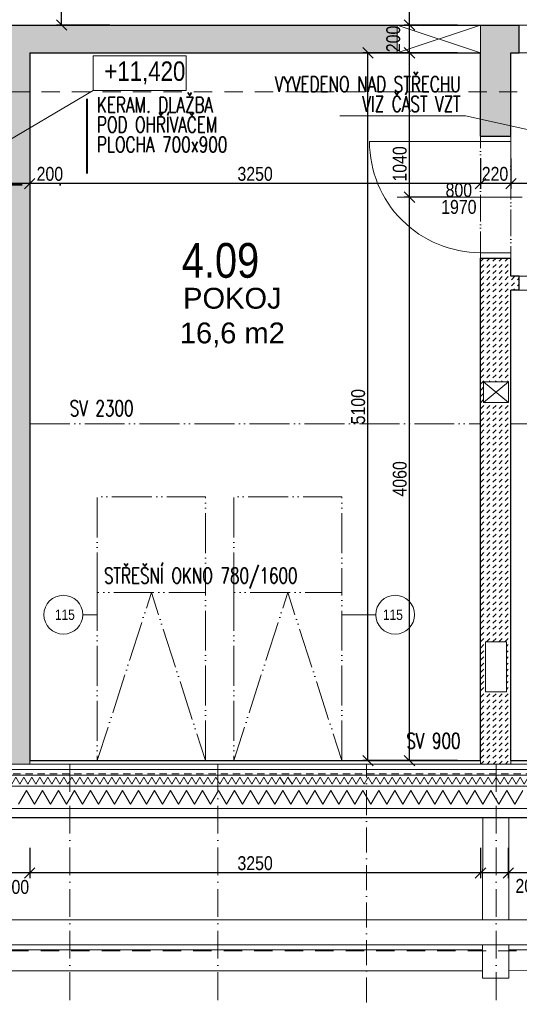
# Model space of a CAD drawing. Header units: millimetres. Extents: x -300958 to -108039, y 30118 to 292543.
# Tile 216 of 256: x -224295 to -220692, y 160949 to 168044. Entities that reach past the tile are written whole.
import ezdxf
from ezdxf.enums import TextEntityAlignment as Align

# ---------------------------------------------------------------- set-up
doc = ezdxf.new("R2010")
doc.units = ezdxf.units.MM
doc.header["$MEASUREMENT"] = 0
for name, pattern in [('ACAD_ISO05W100', [33, 24, -3, 0, -3, 0, -3]), ('ACAD_ISO10W100', [18, 12, -3, 0, -3]), ('CERCHOVANA1', [6, 4, -1, 0, -1]), ('DGN Style 2', [879.857395, 527.914437, -351.942958]), ('DGN Style 4', [1094.119168, 546.717885, -273.358943, 0.683397, -273.358943])]:
    doc.linetypes.add(name, pattern=pattern)
doc.layers.get('0').update_dxf_attribs({"lineweight": 13})
doc.layers.get('Defpoints').update_dxf_attribs({"color": 3, "lineweight": 13})
for name, color, linetype, lineweight in [('A_Krokev', 134, 'CERCHOVANA1', 9), ('A_Pozednice', 102, 'Continuous', 9), ('A_Vazné trámy', 52, 'Continuous', 9), ('A_Vodorovné prvky krovu', 133, 'Continuous', 9), ('dims', 7, 'Continuous', 9), ('dvere', 7, 'Continuous', 9), ('Materiály', 1, 'Continuous', 13), ('navrh', 1, 'Continuous', 9), ('popis', 7, 'Continuous', 9), ('PSV', 7, 'Continuous', 13), ('rez', 7, 'Continuous', 13), ('STAVEBNÍ ÚPRAVY', 7, 'Continuous', 13), ('tenka', 7, 'Continuous', 13), ('texts', 3, 'Continuous', 30), ('výškové kóty', 7, 'Continuous', 13), ('walls pod', 7, 'Continuous', 13), ('zařizovací předměty', 7, 'Continuous', 9)]:
    doc.layers.add(name, color=color, linetype=linetype, lineweight=lineweight)
doc.styles.add('GENERATED_STYLE_8', font='arial.ttf')
doc.styles.get("Standard").update_dxf_attribs({"font": 'txt.shx'})
doc.styles.add('STYLE-0', font='ARIALN.TTF')
doc.styles.add('Style-Arial', font='arial.ttf')
doc.dimstyles.new('arch', dxfattribs={"dimscale": 50, "dimtxt": 2.5, "dimasz": 2.5, "dimexe": 1.25, "dimexo": 0.9, "dimtad": 1, "dimdec": 0, "dimtxsty": 'STYLE-0', "dimblk": 'ARCHTICK', "dimcen": 2.5, "dimadec": 0, "dimazin": 0, "dimtfac": 1, "dimtdec": 0, "dimtmove": 2, "dimatfit": 3, "dimldrblk": 'ARCHTICK', "dimfxl": 0, "dimarcsym": 0})

# ---------------------------------------------------------------- blocks, each defined once
blk = doc.blocks.new('_ArchTick')
at = {"color": 0, "linetype": 'ByBlock', "flags": 128}
blk.add_lwpolyline([(-0.5, -0.5), (0.5, 0.5)], dxfattribs=at)
blk = doc.blocks.new('*D455')
at = {"layer": 'Defpoints', "color": 0, "linetype": 'Continuous'}
for p in [(-220772.6, 162152.4), (-217222.2, 162152.4), (-220772.6, 161895.6)]:
    blk.add_point(p, dxfattribs=at)
at = {"layer": 'dims', "color": 0, "linetype": 'Continuous', "lineweight": -2}
for p, q in [((-220772.6, 162077.4), (-220772.6, 161858.1)), ((-217222.2, 162077.4), (-217222.2, 161858.1)), ((-217222.2, 161895.6), (-220772.6, 161895.6))]:
    blk.add_line(p, q, dxfattribs=at)
at = {"layer": 'dims', "color": 0, "linetype": 'Continuous', "lineweight": -2, "xscale": 75, "yscale": 75, "zscale": 75, "rotation": 180}
blk.add_blockref('_ArchTick', (-220772.6, 161895.6), dxfattribs=at)
at = {"layer": 'dims', "color": 0, "linetype": 'Continuous', "lineweight": -2, "xscale": 75, "yscale": 75, "zscale": 75}
blk.add_blockref('_ArchTick', (-217222.2, 161895.6), dxfattribs=at)
at = {"layer": 'dims', "color": 0, "linetype": 'Continuous', "insert": (-219233, 161965.4), "char_height": 100, "attachment_point": 5, "style": 'STYLE-0'}
blk.add_mtext('3550', dxfattribs=at)
blk = doc.blocks.new('*D456')
at = {"layer": 'Defpoints', "color": 0, "linetype": 'Continuous'}
for p in [(-224422.6, 162152.4), (-224222.6, 162152.4), (-224422.6, 161895.6)]:
    blk.add_point(p, dxfattribs=at)
at = {"layer": 'dims', "color": 0, "linetype": 'Continuous', "lineweight": -2}
for p, q in [((-224422.6, 162077.4), (-224422.6, 161858.1)), ((-224222.6, 162077.4), (-224222.6, 161858.1)), ((-224222.6, 161895.6), (-224422.6, 161895.6))]:
    blk.add_line(p, q, dxfattribs=at)
at = {"layer": 'dims', "color": 0, "linetype": 'Continuous', "lineweight": -2, "xscale": 75, "yscale": 75, "zscale": 75, "rotation": 180}
blk.add_blockref('_ArchTick', (-224422.6, 161895.6), dxfattribs=at)
at = {"layer": 'dims', "color": 0, "linetype": 'Continuous', "lineweight": -2, "xscale": 75, "yscale": 75, "zscale": 75}
blk.add_blockref('_ArchTick', (-224222.6, 161895.6), dxfattribs=at)
at = {"layer": 'dims', "color": 0, "linetype": 'Continuous', "insert": (-224322.6, 161794.1), "char_height": 100, "attachment_point": 5, "style": 'STYLE-0'}
blk.add_mtext('200', dxfattribs=at)
blk = doc.blocks.new('*D460')
at = {"layer": 'Defpoints', "color": 0, "linetype": 'Continuous'}
for p in [(-221484.5, 169945), (-221072.6, 169945), (-221062.1, 168005)]:
    blk.add_point(p, dxfattribs=at)
at = {"layer": 'dims', "color": 0, "linetype": 'Continuous', "lineweight": -2}
for p, q in [((-221147.6, 169945), (-221522, 169945)), ((-221484.5, 168005), (-221484.5, 169945)), ((-221137.1, 168005), (-221522, 168005))]:
    blk.add_line(p, q, dxfattribs=at)
at = {"layer": 'dims', "color": 0, "linetype": 'Continuous', "lineweight": -2, "xscale": 75, "yscale": 75, "zscale": 75}
for p, rotation in [((-221484.5, 169945), 90), ((-221484.5, 168005), 270)]:
    blk.add_blockref('_ArchTick', p, dxfattribs=dict(at, rotation=rotation))
at = {"layer": 'dims', "color": 0, "linetype": 'Continuous', "insert": (-221554.3, 168975), "char_height": 100, "attachment_point": 5, "rotation": 90, "style": 'STYLE-0'}
blk.add_mtext('1940', dxfattribs=at)
blk = doc.blocks.new('*D494')
at = {"layer": 'Defpoints', "color": 0, "linetype": 'Continuous'}
for p in [(-221484.5, 168005), (-221062.1, 168005), (-221062.1, 167805)]:
    blk.add_point(p, dxfattribs=at)
at = {"layer": 'dims', "color": 0, "linetype": 'Continuous', "lineweight": -2}
for p, q in [((-221137.1, 168005), (-221522, 168005)), ((-221484.5, 167805), (-221484.5, 168005)), ((-221137.1, 167805), (-221522, 167805))]:
    blk.add_line(p, q, dxfattribs=at)
at = {"layer": 'dims', "color": 0, "linetype": 'Continuous', "lineweight": -2, "xscale": 75, "yscale": 75, "zscale": 75}
for p, rotation in [((-221484.5, 168005), 90), ((-221484.5, 167805), 270)]:
    blk.add_blockref('_ArchTick', p, dxfattribs=dict(at, rotation=rotation))
at = {"layer": 'dims', "color": 0, "linetype": 'Continuous', "insert": (-221601.2, 167905), "char_height": 100, "attachment_point": 5, "rotation": 90, "style": 'STYLE-0'}
blk.add_mtext('200', dxfattribs=at)
blk = doc.blocks.new('*D733')
at = {"layer": 'Defpoints', "color": 0, "linetype": 'Continuous'}
for p in [(-224222.6, 162152.4), (-220972.6, 162152.4), (-224222.6, 161895.6)]:
    blk.add_point(p, dxfattribs=at)
at = {"layer": 'dims', "color": 0, "linetype": 'Continuous', "lineweight": -2}
for p, q in [((-224222.6, 162077.4), (-224222.6, 161858.1)), ((-220972.6, 162077.4), (-220972.6, 161858.1)), ((-220972.6, 161895.6), (-224222.6, 161895.6))]:
    blk.add_line(p, q, dxfattribs=at)
at = {"layer": 'dims', "color": 0, "linetype": 'Continuous', "lineweight": -2, "xscale": 75, "yscale": 75, "zscale": 75, "rotation": 180}
blk.add_blockref('_ArchTick', (-224222.6, 161895.6), dxfattribs=at)
at = {"layer": 'dims', "color": 0, "linetype": 'Continuous', "lineweight": -2, "xscale": 75, "yscale": 75, "zscale": 75}
blk.add_blockref('_ArchTick', (-220972.6, 161895.6), dxfattribs=at)
at = {"layer": 'dims', "color": 0, "linetype": 'Continuous', "insert": (-222597.6, 161965.4), "char_height": 100, "attachment_point": 5, "style": 'STYLE-0'}
blk.add_mtext('3250', dxfattribs=at)
blk = doc.blocks.new('*D734')
at = {"layer": 'Defpoints', "color": 0, "linetype": 'Continuous'}
for p in [(-220972.6, 162152.4), (-220772.6, 162152.4), (-220972.6, 161895.6)]:
    blk.add_point(p, dxfattribs=at)
at = {"layer": 'dims', "color": 0, "linetype": 'Continuous', "lineweight": -2}
for p, q in [((-220972.6, 162077.4), (-220972.6, 161858.1)), ((-220772.6, 162077.4), (-220772.6, 161858.1)), ((-220772.6, 161895.6), (-220972.6, 161895.6))]:
    blk.add_line(p, q, dxfattribs=at)
at = {"layer": 'dims', "color": 0, "linetype": 'Continuous', "lineweight": -2, "xscale": 75, "yscale": 75, "zscale": 75, "rotation": 180}
blk.add_blockref('_ArchTick', (-220972.6, 161895.6), dxfattribs=at)
at = {"layer": 'dims', "color": 0, "linetype": 'Continuous', "lineweight": -2, "xscale": 75, "yscale": 75, "zscale": 75}
blk.add_blockref('_ArchTick', (-220772.6, 161895.6), dxfattribs=at)
at = {"layer": 'dims', "color": 0, "linetype": 'Continuous', "insert": (-220625, 161801.4), "char_height": 100, "attachment_point": 5, "style": 'STYLE-0'}
blk.add_mtext('200', dxfattribs=at)
blk = doc.blocks.new('*D942')
at = {"layer": 'Defpoints', "color": 0, "linetype": 'Continuous'}
for p in [(-221484.5, 166765), (-221072.6, 166765), (-221062.1, 162705)]:
    blk.add_point(p, dxfattribs=at)
at = {"layer": 'dims', "color": 0, "linetype": 'Continuous', "lineweight": -2}
for p, q in [((-221147.6, 166765), (-221522, 166765)), ((-221484.5, 162705), (-221484.5, 166765)), ((-221137.1, 162705), (-221522, 162705))]:
    blk.add_line(p, q, dxfattribs=at)
at = {"layer": 'dims', "color": 0, "linetype": 'Continuous', "lineweight": -2, "xscale": 75, "yscale": 75, "zscale": 75}
for p, rotation in [((-221484.5, 166765), 90), ((-221484.5, 162705), 270)]:
    blk.add_blockref('_ArchTick', p, dxfattribs=dict(at, rotation=rotation))
at = {"layer": 'dims', "color": 0, "linetype": 'Continuous', "insert": (-221554.3, 164735), "char_height": 100, "attachment_point": 5, "rotation": 90, "style": 'STYLE-0'}
blk.add_mtext('4060', dxfattribs=at)
blk = doc.blocks.new('*D943')
at = {"layer": 'Defpoints', "color": 0, "linetype": 'Continuous'}
for p in [(-221784.5, 167805), (-221372.6, 167805), (-221362.1, 162705)]:
    blk.add_point(p, dxfattribs=at)
at = {"layer": 'dims', "color": 0, "linetype": 'Continuous', "lineweight": -2}
for p, q in [((-221447.6, 167805), (-221822, 167805)), ((-221784.5, 162705), (-221784.5, 167805)), ((-221437.1, 162705), (-221822, 162705))]:
    blk.add_line(p, q, dxfattribs=at)
at = {"layer": 'dims', "color": 0, "linetype": 'Continuous', "lineweight": -2, "xscale": 75, "yscale": 75, "zscale": 75}
for p, rotation in [((-221784.5, 167805), 90), ((-221784.5, 162705), 270)]:
    blk.add_blockref('_ArchTick', p, dxfattribs=dict(at, rotation=rotation))
at = {"layer": 'dims', "color": 0, "linetype": 'Continuous', "insert": (-221854.3, 165255), "char_height": 100, "attachment_point": 5, "rotation": 90, "style": 'STYLE-0'}
blk.add_mtext('5100', dxfattribs=at)
blk = doc.blocks.new('*D944')
at = {"layer": 'Defpoints', "color": 0, "linetype": 'Continuous'}
for p in [(-221484.5, 167805), (-221072.6, 167805), (-221062.1, 166765)]:
    blk.add_point(p, dxfattribs=at)
at = {"layer": 'dims', "color": 0, "linetype": 'Continuous', "lineweight": -2}
for p, q in [((-221147.6, 167805), (-221522, 167805)), ((-221484.5, 166765), (-221484.5, 167805)), ((-221137.1, 166765), (-221522, 166765))]:
    blk.add_line(p, q, dxfattribs=at)
at = {"layer": 'dims', "color": 0, "linetype": 'Continuous', "lineweight": -2, "xscale": 75, "yscale": 75, "zscale": 75}
for p, rotation in [((-221484.5, 167805), 90), ((-221484.5, 166765), 270)]:
    blk.add_blockref('_ArchTick', p, dxfattribs=dict(at, rotation=rotation))
at = {"layer": 'dims', "color": 0, "linetype": 'Continuous', "insert": (-221554.3, 167004.3), "char_height": 100, "attachment_point": 5, "rotation": 90, "style": 'STYLE-0'}
blk.add_mtext('1040', dxfattribs=at)
blk = doc.blocks.new('*D1304')
at = {"layer": 'Defpoints', "color": 0, "linetype": 'Continuous'}
for p in [(-224422.6, 167119.1), (-224222.6, 167119.1), (-224422.6, 166862.4)]:
    blk.add_point(p, dxfattribs=at)
at = {"layer": 'dims', "color": 0, "linetype": 'Continuous', "lineweight": -2}
for p, q in [((-224422.6, 167044.1), (-224422.6, 166824.9)), ((-224222.6, 167044.1), (-224222.6, 166824.9)), ((-224222.6, 166862.4), (-224422.6, 166862.4))]:
    blk.add_line(p, q, dxfattribs=at)
at = {"layer": 'dims', "color": 0, "linetype": 'Continuous', "lineweight": -2, "xscale": 75, "yscale": 75, "zscale": 75, "rotation": 180}
blk.add_blockref('_ArchTick', (-224422.6, 166862.4), dxfattribs=at)
at = {"layer": 'dims', "color": 0, "linetype": 'Continuous', "lineweight": -2, "xscale": 75, "yscale": 75, "zscale": 75}
blk.add_blockref('_ArchTick', (-224222.6, 166862.4), dxfattribs=at)
at = {"layer": 'dims', "color": 0, "linetype": 'Continuous', "insert": (-224077.5, 166932.2), "char_height": 100, "attachment_point": 5, "style": 'STYLE-0'}
blk.add_mtext('200', dxfattribs=at)
blk = doc.blocks.new('*D1305')
at = {"layer": 'Defpoints', "color": 0, "linetype": 'Continuous'}
for p in [(-224222.6, 167119.1), (-220972.6, 167119.1), (-224222.6, 166862.4)]:
    blk.add_point(p, dxfattribs=at)
at = {"layer": 'dims', "color": 0, "linetype": 'Continuous', "lineweight": -2}
for p, q in [((-224222.6, 167044.1), (-224222.6, 166824.9)), ((-220972.6, 167044.1), (-220972.6, 166824.9)), ((-220972.6, 166862.4), (-224222.6, 166862.4))]:
    blk.add_line(p, q, dxfattribs=at)
at = {"layer": 'dims', "color": 0, "linetype": 'Continuous', "lineweight": -2, "xscale": 75, "yscale": 75, "zscale": 75, "rotation": 180}
blk.add_blockref('_ArchTick', (-224222.6, 166862.4), dxfattribs=at)
at = {"layer": 'dims', "color": 0, "linetype": 'Continuous', "lineweight": -2, "xscale": 75, "yscale": 75, "zscale": 75}
blk.add_blockref('_ArchTick', (-220972.6, 166862.4), dxfattribs=at)
at = {"layer": 'dims', "color": 0, "linetype": 'Continuous', "insert": (-222597.6, 166932.2), "char_height": 100, "attachment_point": 5, "style": 'STYLE-0'}
blk.add_mtext('3250', dxfattribs=at)
blk = doc.blocks.new('*D1306')
at = {"layer": 'Defpoints', "color": 0, "linetype": 'Continuous'}
for p in [(-220972.6, 167119.1), (-220752.6, 167119.1), (-220972.6, 166862.4)]:
    blk.add_point(p, dxfattribs=at)
at = {"layer": 'dims', "color": 0, "linetype": 'Continuous', "lineweight": -2}
for p, q in [((-220972.6, 167044.1), (-220972.6, 166824.9)), ((-220752.6, 167044.1), (-220752.6, 166824.9)), ((-220752.6, 166862.4), (-220972.6, 166862.4))]:
    blk.add_line(p, q, dxfattribs=at)
at = {"layer": 'dims', "color": 0, "linetype": 'Continuous', "lineweight": -2, "xscale": 75, "yscale": 75, "zscale": 75, "rotation": 180}
blk.add_blockref('_ArchTick', (-220972.6, 166862.4), dxfattribs=at)
at = {"layer": 'dims', "color": 0, "linetype": 'Continuous', "lineweight": -2, "xscale": 75, "yscale": 75, "zscale": 75}
blk.add_blockref('_ArchTick', (-220752.6, 166862.4), dxfattribs=at)
at = {"layer": 'dims', "color": 0, "linetype": 'Continuous', "insert": (-220867.8, 166932.2), "char_height": 100, "attachment_point": 5, "style": 'STYLE-0'}
blk.add_mtext('220', dxfattribs=at)
blk = doc.blocks.new('*D1307')
at = {"layer": 'Defpoints', "color": 0, "linetype": 'Continuous'}
for p in [(-220752.6, 167119.1), (-219552.6, 167101.3), (-220752.6, 166862.4)]:
    blk.add_point(p, dxfattribs=at)
at = {"layer": 'dims', "color": 0, "linetype": 'Continuous', "lineweight": -2}
for p, q in [((-220752.6, 167044.1), (-220752.6, 166824.9)), ((-219552.6, 167026.3), (-219552.6, 166824.9)), ((-219552.6, 166862.4), (-220752.6, 166862.4))]:
    blk.add_line(p, q, dxfattribs=at)
at = {"layer": 'dims', "color": 0, "linetype": 'Continuous', "lineweight": -2, "xscale": 75, "yscale": 75, "zscale": 75, "rotation": 180}
blk.add_blockref('_ArchTick', (-220752.6, 166862.4), dxfattribs=at)
at = {"layer": 'dims', "color": 0, "linetype": 'Continuous', "lineweight": -2, "xscale": 75, "yscale": 75, "zscale": 75}
blk.add_blockref('_ArchTick', (-219552.6, 166862.4), dxfattribs=at)
at = {"layer": 'dims', "color": 0, "linetype": 'Continuous', "insert": (-220162.6, 166932.2), "char_height": 100, "attachment_point": 5, "style": 'STYLE-0'}
blk.add_mtext('1200', dxfattribs=at)
blk = doc.blocks.new('*D1513')
at = {"layer": 'Defpoints', "color": 0, "linetype": 'Continuous'}
for p in [(-223993.3, 168912.4), (-223581.5, 168912.4), (-223571, 168005)]:
    blk.add_point(p, dxfattribs=at)
at = {"layer": 'dims', "color": 0, "linetype": 'Continuous', "lineweight": -2}
for p, q in [((-223656.5, 168912.4), (-224030.8, 168912.4)), ((-223993.3, 168005), (-223993.3, 168912.4)), ((-223646, 168005), (-224030.8, 168005))]:
    blk.add_line(p, q, dxfattribs=at)
at = {"layer": 'dims', "color": 0, "linetype": 'Continuous', "lineweight": -2, "xscale": 75, "yscale": 75, "zscale": 75}
for p, rotation in [((-223993.3, 168912.4), 90), ((-223993.3, 168005), 270)]:
    blk.add_blockref('_ArchTick', p, dxfattribs=dict(at, rotation=rotation))
at = {"layer": 'dims', "color": 0, "linetype": 'Continuous', "insert": (-224063.1, 168458.7), "char_height": 100, "attachment_point": 5, "rotation": 90, "style": 'STYLE-0'}
blk.add_mtext('907', dxfattribs=at)

msp = doc.modelspace()

# ---------------------------------------------------------------- hatches: boundary and pattern name
at = {"layer": 'Materiály', "linetype": 'Continuous'}
h = msp.add_hatch(dxfattribs=at)
h.set_pattern_fill('DASH', color=256, scale=250, angle=45, style=0)
h.paths.add_polyline_path([(-224422.6, 165422.3), (-224422.6, 165302.1), (-224222.6, 165302.1), (-224222.6, 165422.4)])
h.paths.add_polyline_path([(-221677.2, 167788.9), (-221677.2, 168021.1), (-221525.1, 168021.1), (-221525.1, 167788.9)], flags=9)
h.paths.add_polyline_path([(-224422.6, 162680), (-224222.6, 162680), (-224222.6, 165302.1), (-224422.6, 165302.1)])
h.paths.add_polyline_path([(-225112.6, 166655), (-225112.6, 166555), (-224422.6, 166555), (-224422.6, 165422.3), (-224222.6, 165422.4), (-224222.6, 166856.7), (-224422.6, 166856.7), (-224422.6, 166655)])
h.paths.add_polyline_path([(-220972.6, 168005), (-220972.6, 167205), (-220752.6, 167205), (-220752.6, 167805), (-220692.6, 167805), (-220692.6, 168005)])
h.paths.add_polyline_path([(-221572.6, 167805), (-221572.6, 168005), (-224422.6, 168005), (-224422.6, 166856.7), (-224222.6, 166856.7), (-224222.6, 167805)])
h = msp.add_hatch(dxfattribs=at)
h.set_pattern_fill('DASH', color=256, scale=250, angle=45, style=0)
h.paths.add_polyline_path([(-220770.3, 165285.4), (-220770.3, 165435.4), (-220950.3, 165435.4), (-220950.3, 165285.4)], flags=16)
h.paths.add_polyline_path([(-220972.6, 162680), (-220752.6, 162680), (-220752.6, 166095), (-220692.6, 166095), (-220692.6, 166195), (-220752.6, 166195), (-220752.6, 166325), (-220972.6, 166325)])
h.paths.add_polyline_path([(-220935.3, 163201.7), (-220935.3, 163561.7), (-220785.3, 163561.7), (-220785.3, 163201.7)])

# ---------------------------------------------------------------- linework, layer by layer
at = {"layer": 'A_Krokev', "ltscale": 50}
for p, q in [((-223933.6, 162680), (-223933.6, 160969.8)), ((-222867, 162680), (-222867, 160961.8)), ((-220860.3, 162680), (-220860.3, 160961.8))]:
    msp.add_line(p, q, dxfattribs=at)
at = {"layer": 'A_Pozednice', "ltscale": 0.4}
for points in [[(-220957.1, 161341.3), (-224763.5, 161341.3)], [(-217185, 161341.3), (-220767.1, 161341.3)], [(-224763.5, 161191.3), (-220957.1, 161191.3)], [(-220767.1, 161191.3), (-217185.9, 161192.1)]]:
    msp.add_lwpolyline(points, dxfattribs=at)
at = {"layer": 'A_Vazné trámy', "ltscale": 0.4}
for points in [[(-220957.1, 161557.8), (-220956.6, 162295)], [(-220767, 162295), (-220767.1, 161557.8)], [(-220767.1, 161377.8), (-220767.1, 161138.1), (-220957.1, 161138.1), (-220957.1, 161377.8)]]:
    msp.add_lwpolyline(points, dxfattribs=at)
at = {"layer": 'A_Vodorovné prvky krovu'}
for points in [[(-216905.1, 176548.9), (-232568.5, 176548.9), (-232568.5, 160214.6), (-226434.8, 160214.6), (-226434.8, 161377.8), (-216784.9, 161377.8)], [(-216905.1, 176548.9), (-232568.5, 176548.9), (-232568.5, 160214.6), (-226434.8, 160214.6), (-226434.8, 161377.8), (-216784.9, 161377.8)], [(-216905.1, 176368.9), (-232388.5, 176368.9), (-232388.5, 160394.6), (-226614.8, 160394.6), (-226614.8, 161557.8), (-216784.9, 161557.8)], [(-216905.1, 176368.9), (-232388.5, 176368.9), (-232388.5, 160394.6), (-226614.8, 160394.6), (-226614.8, 161557.8), (-216784.9, 161557.8)]]:
    msp.add_lwpolyline(points, dxfattribs=at)
at = {"layer": 'dvere', "ltscale": 8}
for p, q in [((-219812.6, 168005), (-220692.6, 168005)), ((-220692.6, 167805), (-219812.6, 167805))]:
    msp.add_line(p, q, dxfattribs=at)
at = {"layer": 'dvere', "linetype": 'ACAD_ISO05W100', "ltscale": 8}
for p, q in [((-220972.6, 166325), (-220972.6, 167205)), ((-220752.6, 167205), (-220752.6, 166325)), ((-219812.6, 166195), (-220692.6, 166195)), ((-220692.6, 166095), (-219812.6, 166095))]:
    msp.add_line(p, q, dxfattribs=at)
at = {"layer": 'dvere', "linetype": 'Continuous'}
for p, q in [((-220972.6, 167165), (-220752.6, 167165)), ((-220672.6, 166765), (-221572.6, 166765)), ((-220972.6, 166365), (-220752.6, 166365))]:
    msp.add_line(p, q, dxfattribs=at)
at = {"layer": 'dvere', "linetype": 'Continuous', "flags": 128}
msp.add_lwpolyline([(-220972.6, 167165), (-221772.6, 167165, 0.414214), (-220972.6, 166365)], format="xyb", dxfattribs=at)
at = {"layer": 'Materiály', "linetype": 'Continuous'}
for p, q in [((-224222.6, 162705), (-224222.6, 162680)), ((-220972.6, 162705), (-220972.6, 162680)), ((-220752.6, 162705), (-220752.6, 162680)), ((-225925.4, 162680), (-217197.2, 162680)), ((-225925.4, 162640), (-217157.2, 162640)), ((-225925.4, 162600), (-217117.2, 162600)), ((-225925.4, 162520), (-216923.4, 162520)), ((-226382.6, 162360), (-216924.4, 162360))]:
    msp.add_line(p, q, dxfattribs=at)
at = {"layer": 'Materiály', "linetype": 'Continuous', "flags": 128}
for points in [[(-224352.3, 162535), (-224323.5, 162585), (-224294.6, 162535), (-224265.7, 162585), (-224236.9, 162535), (-224208, 162585), (-224179.1, 162535), (-224150.3, 162585), (-224121.4, 162535), (-224092.5, 162585), (-224063.7, 162535), (-224034.8, 162585), (-224005.9, 162535), (-223977.1, 162585), (-223948.2, 162535), (-223919.3, 162585), (-223890.4, 162535), (-223861.6, 162585), (-223832.7, 162535), (-223803.8, 162585), (-223775, 162535), (-223746.1, 162585), (-223717.2, 162535), (-223717.2, 162535)], [(-223717.2, 162535), (-223688.4, 162585), (-223659.5, 162535), (-223630.6, 162585), (-223601.8, 162535), (-223572.9, 162585), (-223544, 162535), (-223515.2, 162585), (-223486.3, 162535), (-223457.4, 162585), (-223428.6, 162535), (-223399.7, 162585), (-223370.8, 162535), (-223342, 162585), (-223313.1, 162535), (-223284.2, 162585), (-223255.4, 162535), (-223226.5, 162585), (-223197.6, 162535), (-223168.8, 162585), (-223139.9, 162535), (-223139.9, 162535)], [(-222562.5, 162535), (-222591.4, 162585), (-222620.3, 162535), (-222649.1, 162585), (-222678, 162535), (-222706.9, 162585), (-222735.7, 162535), (-222764.6, 162585), (-222793.5, 162535), (-222822.4, 162585), (-222851.2, 162535), (-222880.1, 162585), (-222909, 162535), (-222937.8, 162585), (-222966.7, 162535), (-222995.6, 162585), (-223024.4, 162535), (-223053.3, 162585), (-223082.2, 162535), (-223111, 162585), (-223139.9, 162535), (-223139.9, 162535)], [(-221927.5, 162535), (-221956.3, 162585), (-221985.2, 162535), (-222014.1, 162585), (-222042.9, 162535), (-222071.8, 162585), (-222100.7, 162535), (-222129.5, 162585), (-222158.4, 162535), (-222187.3, 162585), (-222216.1, 162535), (-222245, 162585), (-222273.9, 162535), (-222302.7, 162585), (-222331.6, 162535), (-222360.5, 162585), (-222389.3, 162535), (-222418.2, 162585), (-222447.1, 162535), (-222475.9, 162585), (-222504.8, 162535), (-222533.7, 162585), (-222562.5, 162535), (-222562.5, 162535)], [(-221927.5, 162535), (-221898.6, 162585), (-221869.7, 162535), (-221840.9, 162585), (-221812, 162535), (-221783.1, 162585), (-221754.3, 162535), (-221725.4, 162585), (-221696.5, 162535), (-221667.7, 162585), (-221638.8, 162535), (-221609.9, 162585), (-221581, 162535), (-221552.2, 162585), (-221523.3, 162535), (-221494.4, 162585), (-221465.6, 162535), (-221436.7, 162585), (-221407.8, 162535), (-221379, 162585), (-221350.1, 162535), (-221321.2, 162585), (-221292.4, 162535), (-221292.4, 162535)], [(-221292.4, 162535), (-221263.5, 162585), (-221234.6, 162535), (-221205.8, 162585), (-221176.9, 162535), (-221148, 162585), (-221119.2, 162535), (-221090.3, 162585), (-221061.4, 162535), (-221032.6, 162585), (-221003.7, 162535), (-220974.8, 162585), (-220946, 162535), (-220917.1, 162585), (-220888.2, 162535), (-220859.4, 162585), (-220830.5, 162535), (-220801.6, 162585), (-220772.8, 162535), (-220743.9, 162585), (-220715, 162535), (-220715, 162535)], [(-220137.7, 162535), (-220166.5, 162585), (-220195.4, 162535), (-220224.3, 162585), (-220253.1, 162535), (-220282, 162585), (-220310.9, 162535), (-220339.7, 162585), (-220368.6, 162535), (-220397.5, 162585), (-220426.3, 162535), (-220455.2, 162585), (-220484.1, 162535), (-220513, 162585), (-220541.8, 162535), (-220570.7, 162585), (-220599.6, 162535), (-220628.4, 162585), (-220657.3, 162535), (-220686.2, 162585), (-220715, 162535), (-220715, 162535)], [(-224304.1, 162390), (-224246.4, 162490), (-224188.6, 162390), (-224130.9, 162490), (-224073.2, 162390), (-224015.4, 162490), (-223957.7, 162390), (-223957.7, 162390)], [(-221532.8, 162390), (-221590.6, 162490), (-221648.3, 162390), (-221706, 162490), (-221763.8, 162390), (-221821.5, 162490), (-221879.2, 162390), (-221937, 162490), (-221994.7, 162390), (-222052.4, 162490), (-222110.2, 162390), (-222167.9, 162490), (-222225.7, 162390), (-222283.4, 162490), (-222341.1, 162390), (-222398.9, 162490), (-222456.6, 162390), (-222514.3, 162490), (-222572.1, 162390), (-222629.8, 162490), (-222687.5, 162390), (-222745.3, 162490), (-222803, 162390), (-222860.7, 162490), (-222918.5, 162390), (-222976.2, 162490), (-223033.9, 162390), (-223091.7, 162490), (-223149.4, 162390), (-223207.2, 162490), (-223264.9, 162390), (-223322.6, 162490), (-223380.4, 162390), (-223438.1, 162490), (-223495.8, 162390), (-223553.6, 162490), (-223611.3, 162390), (-223669, 162490), (-223726.8, 162390), (-223784.5, 162490), (-223842.2, 162390), (-223900, 162490), (-223957.7, 162390), (-223957.7, 162390)], [(-220666.8, 162490), (-220724.5, 162390), (-220782.3, 162490), (-220840, 162390), (-220897.7, 162490), (-220955.5, 162390), (-221013.2, 162490), (-221071, 162390), (-221128.7, 162490), (-221186.4, 162390), (-221244.2, 162490), (-221301.9, 162390), (-221359.6, 162490), (-221417.4, 162390), (-221475.1, 162490), (-221532.8, 162390), (-221532.8, 162390)]]:
    msp.add_lwpolyline(points, dxfattribs=at)
at = {"layer": 'navrh', "linetype": 'Continuous', "lineweight": 30}
for p, q in [((-220692.6, 167805), (-220692.6, 168005)), ((-224222.6, 167805), (-224222.6, 162705)), ((-220972.6, 167205), (-220972.6, 167805)), ((-220752.6, 167205), (-220752.6, 167805)), ((-220972.6, 167205), (-220752.6, 167205)), ((-220972.6, 166325), (-220752.6, 166325)), ((-220972.6, 162705), (-220972.6, 166325)), ((-220752.6, 166195), (-220752.6, 166325)), ((-220692.6, 166195), (-220752.6, 166195)), ((-220692.6, 166095), (-220692.6, 166195)), ((-220692.6, 166095), (-220752.6, 166095)), ((-220752.6, 162705), (-220752.6, 166095)), ((-224222.6, 162705), (-220972.6, 162705)), ((-220752.6, 162705), (-217222.2, 162705)), ((-226542.6, 162295), (-216923.5, 162295))]:
    msp.add_line(p, q, dxfattribs=at)
at = {"layer": 'navrh', "linetype": 'ACAD_ISO10W100', "ltscale": 15}
msp.add_line((-221794.6, 160961.8), (-221794.6, 162680), dxfattribs=at)
at = {"layer": 'navrh', "linetype": 'DGN Style 2', "lineweight": 0, "ltscale": 0.1}
msp.add_line((-225925.4, 162610), (-217117.2, 162610), dxfattribs=at)
at = {"layer": 'navrh', "linetype": 'Continuous', "lineweight": 30, "flags": 128}
for points in [[(-224422.6, 168005), (-224422.6, 168005), (-220692.6, 168005)], [(-224222.6, 167805), (-220972.6, 167805)], [(-220752.6, 167805), (-220692.6, 167805)]]:
    msp.add_lwpolyline(points, dxfattribs=at)
at = {"layer": 'navrh', "linetype": 'ACAD_ISO05W100', "ltscale": 12, "flags": 128}
for points in [[(-224222.6, 165132), (-220972.6, 165132)], [(-220752.6, 165132), (-217222.2, 165132)], [(-223735.4, 163917), (-223735.4, 164605), (-222955.4, 164605), (-222955.4, 163917)], [(-222751.9, 163917), (-222751.9, 164605), (-221971.9, 164605), (-221971.9, 163917)], [(-222955.4, 162705), (-222955.4, 163917), (-223735.4, 163917), (-223735.4, 162705), (-223345.4, 163917), (-222955.4, 162705), (-223735.4, 162705)], [(-221971.9, 162705), (-221971.9, 163917), (-222751.9, 163917), (-222751.9, 162705), (-222361.9, 163917), (-221971.9, 162705), (-222751.9, 162705)]]:
    msp.add_lwpolyline(points, dxfattribs=at)
at = {"layer": 'PSV', "linetype": 'Continuous', "lineweight": 0}
for p, q in [((-223840.2, 163756.2), (-223735.4, 163756.2)), ((-221728.2, 163756.2), (-221971.9, 163756.2))]:
    msp.add_line(p, q, dxfattribs=at)
for centre in [(-223980.2, 163756.2), (-221588.1, 163756.2)]:
    msp.add_circle(centre, 140.1, dxfattribs=at)
at = {"layer": 'rez', "linetype": 'DGN Style 4', "lineweight": 40, "flags": 128}
msp.add_lwpolyline([(-225232.6, 166171.7), (-225232.6, 166856.7), (-223807.6, 166856.7), (-223807.6, 167472.7)], dxfattribs=at)
at = {"layer": 'STAVEBNÍ ÚPRAVY', "linetype": 'Continuous', "lineweight": 13}
for p, q in [((-221572.6, 167805), (-220972.6, 168005)), ((-220972.6, 167805), (-221572.6, 168005))]:
    msp.add_line(p, q, dxfattribs=at)
at = {"layer": 'STAVEBNÍ ÚPRAVY', "linetype": 'Continuous', "lineweight": 13, "flags": 128}
msp.add_lwpolyline([(-221572.6, 168005), (-220972.6, 168005), (-220972.6, 167805), (-221572.6, 167805)], close=True, dxfattribs=at)
at = {"layer": 'tenka', "linetype": 'DGN Style 2', "lineweight": 0, "ltscale": 0.25}
msp.add_line((-216972.6, 161335), (-225872.6, 161335), dxfattribs=at)
at = {"layer": 'tenka', "linetype": 'Continuous', "flags": 128}
msp.add_lwpolyline([(-220950.3, 165435.4), (-220770.3, 165435.4), (-220770.3, 165285.4), (-220950.3, 165285.4)], close=True, dxfattribs=at)
for points in [[(-220950.3, 165435.4), (-220770.3, 165285.4), (-220950.3, 165285.4), (-220770.3, 165435.4)], [(-220935.3, 163201.7), (-220785.3, 163201.7), (-220785.3, 163561.7), (-220935.3, 163561.7), (-220935.3, 163201.7)]]:
    msp.add_lwpolyline(points, dxfattribs=at)
at = {"layer": 'výškové kóty', "linetype": 'Continuous', "lineweight": 0, "flags": 128}
msp.add_lwpolyline([(-223765.5, 167783.8), (-223094.8, 167783.8), (-223094.8, 167534.3), (-223765.5, 167534.3)], close=True, dxfattribs=at)
at = {"layer": 'walls pod', "linetype": 'DGN Style 2', "ltscale": 0.25}
msp.add_line((-216967.6, 167525), (-225872.6, 167525), dxfattribs=at)
at = {"layer": 'zařizovací předměty', "linetype": 'Continuous', "flags": 128}
for points in [[(-224490.6, 167105), (-223765.5, 167534.3), (-223094.8, 167534.3)], [(-220602.5, 167246), (-221079.4, 167351.8), (-221987.1, 167351.8)]]:
    msp.add_lwpolyline(points, dxfattribs=at)

# ---------------------------------------------------------------- texts
at = {"layer": 'dvere', "linetype": 'Continuous', "insert": (-221128.5, 166754.8), "char_height": 100, "attachment_point": 5, "line_spacing_factor": 0.72871, "style": 'STYLE-0'}
msp.add_mtext('800\\P1970', dxfattribs=at)
at = {"layer": 'popis', "linetype": 'Continuous', "lineweight": 0, "insert": (-222761.9, 165897.7), "char_height": 150, "width": 1303.837, "attachment_point": 5, "style": 'GENERATED_STYLE_8'}
msp.add_mtext('POKOJ\\P16,6 m2', dxfattribs=at)
at = {"layer": 'popis', "linetype": 'Continuous', "char_height": 112, "attachment_point": 4, "rotation": 0.00116, "line_spacing_factor": 0.765173, "style": 'Style-Arial'}
for s, insert in [('{\\Fromans|c238;\\W0.71429;SV 2300}', (-223934.2, 165243.7)), ('{\\Fromans|c238;\\W0.71429;STŘEŠNÍ OKNO 780/1600}', (-223687.4, 164019.6)), ('{\\Fromans|c238;\\W0.71429;SV 900}', (-221507.1, 162847.4))]:
    msp.add_mtext(s, dxfattribs=dict(at, insert=insert))
at = {"layer": 'PSV', "linetype": 'Continuous', "lineweight": 0, "style": 'STYLE-0'}
for p in [(-223969.4, 163756.2), (-221604.1, 163756.2)]:
    msp.add_text('115', height=75, dxfattribs=at).set_placement(p, align=Align.MIDDLE_CENTER)
at = {"layer": 'texts', "linetype": 'Continuous', "lineweight": 0, "insert": (-222847, 166307.7), "char_height": 250, "width": 788.673, "attachment_point": 5, "line_spacing_factor": 0.722892}
msp.add_mtext('\\fArial Narrow|b0|i0|c238|p39;4.09', dxfattribs=at)
at = {"layer": 'výškové kóty', "linetype": 'Continuous', "lineweight": 0, "insert": (-223685, 167742.9), "char_height": 140, "width": 1046.843, "attachment_point": 1, "style": 'STYLE-0'}
msp.add_mtext('+11,420', dxfattribs=at)
at = {"layer": 'zařizovací předměty', "linetype": 'Continuous', "char_height": 112, "line_spacing_factor": 0.765173, "style": 'Style-Arial'}
for s, insert, attachment_point, rotation in [('{\\Fromans|c238;\\W0.71429;VYVEDENO NAD STŘECHU\\PVIZ ČÁST VZT}', (-221114.5, 167507.5), 6, 359.99884), ('{\\Fromans|c238;\\W0.71429;KERAM. DLAŽBA\\PPOD OHŘÍVAČEM\\PPLOCHA 700x900}', (-223737.6, 167287.4), 4, 0.00116)]:
    msp.add_mtext(s, dxfattribs=dict(at, insert=insert, attachment_point=attachment_point, rotation=rotation))

# ---------------------------------------------------------------- dimensions: what is measured, and where the dimension line sits
at = {"layer": 'dims', "linetype": 'Continuous'}
for base, p1, p2, angle, override, picture, middle in [((-221484.5, 169945), (-221062.1, 168005), (-221072.6, 169945), 90, {"dimtxt": 2, "dimasz": 1.5, "dimexe": 0.75, "dimexo": 1.5, "dimgap": 0.375, "dimcen": 2e-05}, '*D460', (-221554.3, 168975)), ((-223993.3, 168912.4), (-223571, 168005), (-223581.5, 168912.4), 90, {"dimtxt": 2, "dimasz": 1.5, "dimexe": 0.75, "dimexo": 1.5, "dimgap": 0.375, "dimcen": 2e-05}, '*D1513', (-224063.1, 168458.7)), ((-221484.5, 168005), (-221062.1, 167805), (-221062.1, 168005), 90, {"dimtxt": 2, "dimasz": 1.5, "dimexe": 0.75, "dimexo": 1.5, "dimgap": 0.375, "dimcen": 2e-05}, '*D494', (-221601.2, 167905)), ((-221784.5, 167805), (-221362.1, 162705), (-221372.6, 167805), 90, {"dimtxt": 2, "dimasz": 1.5, "dimexe": 0.75, "dimexo": 1.5, "dimgap": 0.375, "dimcen": 2e-05}, '*D943', (-221854.3, 165255)), ((-221484.5, 166765), (-221062.1, 162705), (-221072.6, 166765), 90, {"dimtxt": 2, "dimasz": 1.5, "dimexe": 0.75, "dimexo": 1.5, "dimgap": 0.375, "dimcen": 2e-05}, '*D942', (-221554.3, 164735)), ((-224222.6, 161895.6), (-220972.6, 162152.4), (-224222.6, 162152.4), 180, {"dimtxt": 2, "dimasz": 1.5, "dimexe": 0.75, "dimexo": 1.5, "dimgap": 0.375, "dimcen": 0.001}, '*D733', (-222597.6, 161965.4))]:
    dim = msp.add_linear_dim(base=base, p1=p1, p2=p2, angle=angle, dimstyle='arch', override=override, dxfattribs=at)
    dim.commit()
    dim.dimension.update_dxf_attribs({"geometry": picture, "text_midpoint": middle})
for base, p1, p2, angle, override, picture, middle in [((-221484.5, 167805), (-221062.1, 166765), (-221072.6, 167805), 90, {"dimtxt": 2, "dimasz": 1.5, "dimexe": 0.75, "dimexo": 1.5, "dimgap": 0.375, "dimcen": 2e-05}, '*D944', (-221554.3, 167004.3)), ((-224422.6, 166862.4), (-224222.6, 167119.1), (-224422.6, 167119.1), 180, {"dimtxt": 2, "dimasz": 1.5, "dimexe": 0.75, "dimexo": 1.5, "dimgap": 0.375, "dimcen": 0.001}, '*D1304', (-224077.5, 166932.2)), ((-224222.6, 166862.4), (-220972.6, 167119.1), (-224222.6, 167119.1), 180, {"dimtxt": 2, "dimasz": 1.5, "dimexe": 0.75, "dimexo": 1.5, "dimgap": 0.375, "dimcen": 0.001}, '*D1305', (-222597.6, 166932.2)), ((-220972.6, 166862.4), (-220752.6, 167119.1), (-220972.6, 167119.1), 180, {"dimtxt": 2, "dimasz": 1.5, "dimexe": 0.75, "dimexo": 1.5, "dimgap": 0.375, "dimcen": 0.001}, '*D1306', (-220867.8, 166932.2)), ((-220752.6, 166862.4), (-219552.6, 167101.3), (-220752.6, 167119.1), 180, {"dimtxt": 2, "dimasz": 1.5, "dimexe": 0.75, "dimexo": 1.5, "dimgap": 0.375, "dimcen": 0.001}, '*D1307', (-220162.6, 166932.2)), ((-224422.6, 161895.6), (-224222.6, 162152.4), (-224422.6, 162152.4), 180, {"dimtxt": 2, "dimasz": 1.5, "dimexe": 0.75, "dimexo": 1.5, "dimgap": 0.375, "dimcen": 0.001}, '*D456', (-224322.6, 161794.1)), ((-220972.6, 161895.6), (-220772.6, 162152.4), (-220972.6, 162152.4), 180, {"dimtxt": 2, "dimasz": 1.5, "dimexe": 0.75, "dimexo": 1.5, "dimgap": 0.375, "dimcen": 0.001}, '*D734', (-220625, 161801.4)), ((-220772.6, 161895.6), (-217222.2, 162152.4), (-220772.6, 162152.4), 180, {"dimtxt": 2, "dimasz": 1.5, "dimexe": 0.75, "dimexo": 1.5, "dimgap": 0.375, "dimcen": 0.001}, '*D455', (-219233, 161965.4))]:
    dim = msp.add_linear_dim(base=base, p1=p1, p2=p2, angle=angle, dimstyle='arch', override=override, dxfattribs=at)
    dim.commit()
    dim.dimension.update_dxf_attribs({"geometry": picture, "text_midpoint": middle, "dimtype": 160})

doc.saveas('drawing.dxf')
